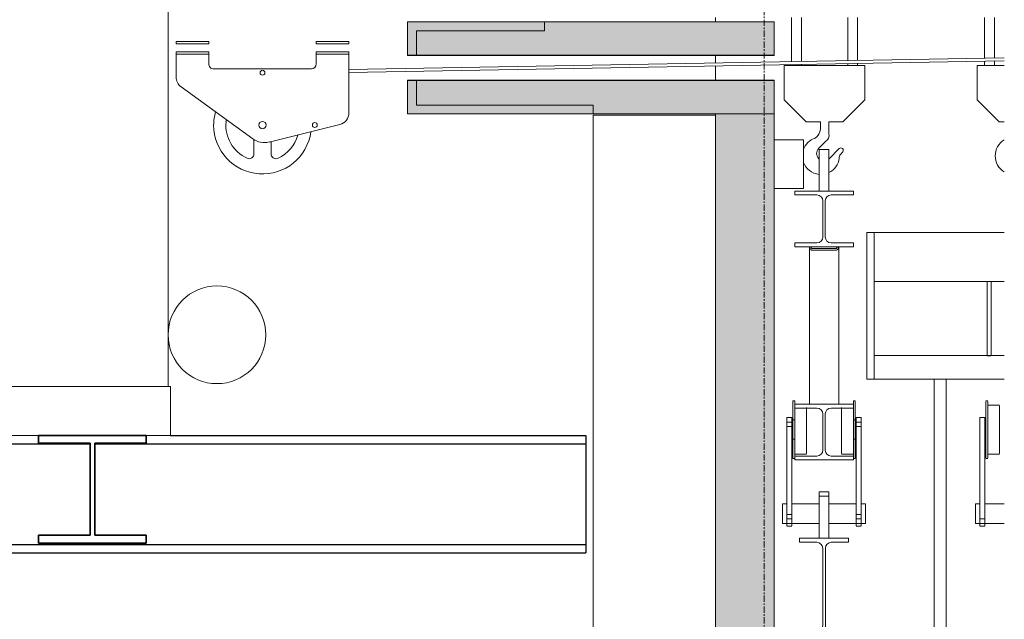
# Model space of a CAD drawing. Header units: millimetres. Extents: x 61846 to 198573, y 13020 to 52988.
# Tile 222 of 240: x 189564 to 191579, y 21319 to 22546. Entities that reach past the tile are written whole.
import ezdxf

# ---------------------------------------------------------------- set-up
doc = ezdxf.new("R2010")
doc.units = ezdxf.units.MM
doc.linetypes.add('Grid Line', pattern=[22.225, 12.7, -3.175, 3.175, -3.175])
for name, color, linetype, lineweight in [('A-GENM', 13, 'Continuous', 18), ('A-WALL', 113, 'Continuous', 25), ('E-CABL-TRAY', 211, 'Continuous', 18), ('I-WALL', 2, 'Continuous', 25), ('S-BEAM', 12, 'Continuous', 35), ('S-GRID', 1, 'Continuous', 18)]:
    doc.layers.add(name, color=color, linetype=linetype, lineweight=lineweight)

# ---------------------------------------------------------------- blocks, each defined once
blk = doc.blocks.new('Cable Tray with Fittings_NLRS_61_CT_UN_kabelgoot_DNL_4840879 - Cable Tray with Fittings_NLRS_61_CT_UN_kabelgoot_DNL_4840879-608154-GZ lierenkamer 4')
at = {"layer": 'E-CABL-TRAY', "color": 7, "lineweight": 9}
for p, q in [((-44890, 22300), (-44830, 22300)), ((-44890, 22200), (-44890, 22300)), ((-44830, 22200), (-44830, 22300)), ((-44830, 22200), (-44890, 22200))]:
    blk.add_line(p, q, dxfattribs=at)
blk = doc.blocks.new('TadP_A_INS_INSTALLATIES_rvt-6-GZ lierenkamer 4')
at = {"layer": 'E-CABL-TRAY', "lineweight": 9}
blk.add_blockref('Cable Tray with Fittings_NLRS_61_CT_UN_kabelgoot_DNL_4840879 - Cable Tray with Fittings_NLRS_61_CT_UN_kabelgoot_DNL_4840879-608154-GZ lierenkamer 4', (0, 0), dxfattribs=at)
blk = doc.blocks.new('28_PBT_SF_staal_H-profiel_S355_HE240B 3011745 - 28_PBT_SF_staal_H-profiel_S355_HE240B 3011745-366733-GZ lierenkamer 4')
at = {"layer": 'S-BEAM', "color": 250, "lineweight": 25}
for p, q in [((-46125.2, 21695), (-45275, 21695)), ((-45275, 21695), (-45275, 21678)), ((-46870.4, 21678), (-46289.9, 21678)), ((-46280.4, 21678), (-45275, 21678)), ((-45275, 21678), (-45275, 21657)), ((-45275, 21657), (-45275, 21493)), ((-45275, 21493), (-45275, 21472)), ((-48302, 21472), (-45275, 21472)), ((-45275, 21472), (-45275, 21455)), ((-48302, 21455), (-45275, 21455))]:
    blk.add_line(p, q, dxfattribs=at)
blk = doc.blocks.new('TadP_A_CON_CONSTRUCTIE_rvt-6-GZ lierenkamer 4')
at = {"layer": 'I-WALL', "color": 10, "lineweight": 18}
for p, q in [((-45010, 22350), (-45260, 22350)), ((-45260, 22350), (-45260, 19800)), ((-45010, 19800), (-45010, 22350))]:
    blk.add_line(p, q, dxfattribs=at)
at = {"layer": 'S-BEAM', "color": 10, "lineweight": 18}
blk.add_blockref('28_PBT_SF_staal_H-profiel_S355_HE240B 3011745 - 28_PBT_SF_staal_H-profiel_S355_HE240B 3011745-366733-GZ lierenkamer 4', (0, 0), dxfattribs=at)
blk = doc.blocks.new('22_NOAHH_Wand_Wand-x 2789432 - 22_NOAHH_Wand_Wand-x-161662-GZ lierenkamer 4')
at = {"layer": 'A-WALL', "color": 130, "lineweight": 13}
for p, q in [((-45010, 22550), (-45010, 22541)), ((-45010, 22541), (-45010, 22550)), ((-45010, 22472), (-45010, 22456.8)), ((-45010, 22456.8), (-45010, 22472)), ((-45010, 22450.8), (-45010, 22422)), ((-45010, 22422), (-45010, 22450.8))]:
    blk.add_line(p, q, dxfattribs=at)
blk = doc.blocks.new('22_NOAHH_Wand_Wand-x 2789432 - 22_NOAHH_Wand_Wand-x 2789432-161666-GZ lierenkamer 4')
blk.add_blockref('22_NOAHH_Wand_Wand-x 2789432 - 22_NOAHH_Wand_Wand-x-161662-GZ lierenkamer 4', (0, 0))
blk = doc.blocks.new('22_NOAHH_Wand_Wand-x 2904254 - 22_NOAHH_Wand_Wand-x 2904254-166222-GZ lierenkamer 4')
at = {"layer": 'A-WALL', "lineweight": 13}
blk.add_hatch(color=9, dxfattribs=at).paths.add_polyline_path([(-44994.5, 20300), (-44890, 20300), (-44890, 22353), (-45010, 22353), (-45010, 20300)])
at = {"layer": 'A-WALL', "color": 130, "lineweight": 13}
for p, q in [((-44890, 22353), (-45010, 22353)), ((-45010, 22353), (-45010, 20300)), ((-44890, 22300), (-44890, 22353)), ((-44890, 20300), (-44890, 22200)), ((-45010, 20300), (-44890, 20300))]:
    blk.add_line(p, q, dxfattribs=at)
blk = doc.blocks.new('22_NOAHH_Wand_Wand-x 2904520 - 22_NOAHH_Wand_Wand-x 2904520-166260-GZ lierenkamer 4')
at = {"layer": 'A-WALL', "lineweight": 13}
for points in [[(-45622, 22473), (-45622, 22523), (-45360, 22523), (-45360, 22541), (-45640, 22541), (-45640, 22473)], [(-45622, 22473), (-44890, 22473), (-44890, 22541), (-45360, 22541), (-45360, 22523), (-45622, 22523)], [(-45570.2, 22353), (-45260, 22353), (-45260, 22371), (-45622, 22371), (-45622, 22421), (-45640, 22421), (-45640, 22353)], [(-44994.5, 22353), (-44890, 22353), (-44890, 22421), (-45622, 22421), (-45622, 22371), (-45260, 22371), (-45260, 22353), (-45186.4, 22353)]]:
    blk.add_hatch(color=9, dxfattribs=at).paths.add_polyline_path(points)
at = {"layer": 'A-WALL', "color": 130, "lineweight": 13}
for p, q in [((-45360, 22541), (-45640, 22541)), ((-45640, 22541), (-45640, 22473)), ((-44890, 22541), (-45360, 22541)), ((-45360, 22541), (-45360, 22523)), ((-45360, 22523), (-45360, 22541)), ((-44890, 22473), (-44890, 22541)), ((-45360, 22523), (-45622, 22523)), ((-45622, 22523), (-45622, 22473)), ((-45622, 22473), (-45622, 22523)), ((-45622, 22523), (-45360, 22523)), ((-44890, 22473), (-45640, 22473)), ((-45640, 22473), (-45640, 22472)), ((-45640, 22473), (-45622, 22473)), ((-45640, 22472), (-44890, 22472)), ((-45622, 22473), (-44890, 22473)), ((-44890, 22472), (-44890, 22473)), ((-44890, 22422), (-45640, 22422)), ((-45640, 22422), (-45640, 22421)), ((-45640, 22421), (-44890, 22421)), ((-45622, 22421), (-45640, 22421)), ((-45640, 22421), (-45640, 22353)), ((-45622, 22421), (-45622, 22371)), ((-44890, 22421), (-45622, 22421)), ((-45622, 22371), (-45622, 22421)), ((-44890, 22421), (-44890, 22422)), ((-44890, 22353), (-44890, 22421)), ((-45622, 22371), (-45260, 22371)), ((-45260, 22371), (-45622, 22371)), ((-45260, 22371), (-45260, 22353)), ((-45260, 22353), (-45260, 22371)), ((-45640, 22353), (-45260, 22353)), ((-45260, 22353), (-44890, 22353))]:
    blk.add_line(p, q, dxfattribs=at)
blk = doc.blocks.new('TadP_A_BWK_BOUWKUNDE_rvt-6-GZ lierenkamer 4')
at = {"layer": 'A-WALL', "color": 250, "lineweight": 25}
for name in ['22_NOAHH_Wand_Wand-x 2789432 - 22_NOAHH_Wand_Wand-x 2789432-161666-GZ lierenkamer 4', '22_NOAHH_Wand_Wand-x 2904520 - 22_NOAHH_Wand_Wand-x 2904520-166260-GZ lierenkamer 4', '22_NOAHH_Wand_Wand-x 2904254 - 22_NOAHH_Wand_Wand-x 2904254-166222-GZ lierenkamer 4']:
    blk.add_blockref(name, (0, 0), dxfattribs=at)
blk = doc.blocks.new('kettingtakels orkestkamer plafond laag - Laag-2765805-GZ lierenkamer 4')
at = {"layer": 'A-GENM'}
for p, q in [((-44700, 21810), (-44700, 22110)), ((-44685, 22110), (-44700, 22110)), ((-44685, 22110), (-44685, 21810)), ((-44418.8, 22110), (-44685, 22110)), ((-44418.8, 22110), (-44685, 22110)), ((-44685, 22018), (-44685, 22102)), ((-44685, 22018), (-44685, 22102)), ((-44685, 22010), (-44418.8, 22010)), ((-44685, 22010), (-44418.8, 22010)), ((-44454, 22010), (-44454, 21858)), ((-44446, 21858), (-44446, 22010)), ((-44418.8, 21858.3), (-44685, 21858.3)), ((-44418.8, 21858.3), (-44685, 21858.3)), ((-44450, 21858), (-44453.5, 21858)), ((-44446.5, 21858), (-44450, 21858)), ((-44700, 21810), (-44685, 21810)), ((-44685, 21810), (-44418.8, 21810)), ((-44685, 21810), (-44418.8, 21810)), ((-44562.5, 21810), (-44562.5, 19210)), ((-44562.5, 21810), (-44537.5, 21810)), ((-44537.5, 19210), (-44537.5, 21810))]:
    blk.add_line(p, q, dxfattribs=at)
blk = doc.blocks.new('Decortrek - Links-747619-GZ lierenkamer 4')
at = {"layer": 'A-GENM'}
for p, q in [((-45760, 22443.7), (-44418.8, 22467.2)), ((-45760, 22437.7), (-44418.8, 22461.2))]:
    blk.add_line(p, q, dxfattribs=at)
blk = doc.blocks.new('Decorlier staande trommel - Decorlier staande trommel-859245-GZ lierenkamer 4')
at = {"layer": 'A-GENM'}
for p, q in [((-46958.1, 24014.5), (-46490.1, 24014.5)), ((-46230.1, 23846.5), (-46485, 23846.5)), ((-46130.2, 23746.5), (-46230.1, 23846.5)), ((-46130.2, 21795), (-46130.2, 23746.5)), ((-46963.1, 22249.3), (-47528.6, 22249.3)), ((-47528.6, 22161.8), (-47718.6, 22161.8)), ((-47718.6, 22061.8), (-47528.6, 22061.8)), ((-46485.1, 22013.9), (-46485.1, 21795)), ((-47528.6, 21974.3), (-46948.6, 21974.3))]:
    blk.add_line(p, q, dxfattribs=at)
for start, end in [(0, 180), (180, 0)]:
    blk.add_arc((-46030.2, 21901), 100, start, end, dxfattribs=at)
blk = doc.blocks.new('Keerschijf kort omgekeerd - 9 kabels-863216-GZ lierenkamer 4')
at = {"layer": 'A-GENM'}
for p, q in [((-46114, 22501), (-46047, 22501)), ((-46114, 22496), (-46114, 22501)), ((-46047, 22496), (-46114, 22496)), ((-46047, 22496), (-46047, 22501)), ((-45827, 22501), (-45760, 22501)), ((-45827, 22496), (-45827, 22501)), ((-45760, 22496), (-45827, 22496)), ((-45760, 22496), (-45760, 22501)), ((-46114, 22480), (-46047, 22480)), ((-46114, 22475), (-46114, 22480)), ((-46047, 22475), (-46114, 22475)), ((-46114, 22475), (-46114, 22428.4)), ((-46047, 22475), (-46114, 22475)), ((-46047, 22475), (-46047, 22480)), ((-46047, 22455), (-46047, 22475)), ((-45827, 22480), (-45760, 22480)), ((-45827, 22475), (-45827, 22480)), ((-45760, 22475), (-45827, 22475)), ((-45760, 22475), (-45827, 22475)), ((-45827, 22475), (-45827, 22455)), ((-45760, 22475), (-45760, 22480)), ((-45760, 22355.3), (-45760, 22475)), ((-45837, 22445), (-46037, 22445)), ((-46103.7, 22408.1), (-45956.7, 22301.8)), ((-45923.6, 22295.3), (-45779, 22331.1)), ((-45954.5, 22300.5), (-45954.5, 22271.1)), ((-45919.5, 22271.1), (-45919.5, 22296.3))]:
    blk.add_line(p, q, dxfattribs=at)
for centre, radius, start, end in [((-46037, 22455), 10, 180, 270.0006), ((-45837, 22455), 10, 270.0006, 359.9827), ((-45937, 22437), 5, 0, 180), ((-45937, 22437), 5, 180, 0), ((-46089, 22428.4), 25, 180, 234.1039), ((-45937, 22330), 100, 164.2606, 180), ((-45785, 22355.3), 25, 283.8753, 0), ((-45937, 22330), 100, 180, 352.049), ((-45937, 22330), 75, 175.0296, 244.9716), ((-46001.8, 22335.6), 10, 149.9519, 175.0296), ((-45937, 22330), 7.5, 0, 180), ((-45937, 22330), 7.5, 180, 0), ((-45830, 22330), 5, 0, 180), ((-45830, 22330), 5, 180, 0), ((-45937, 22330), 75, 295.0296, 344.1889), ((-45933.2, 22334.2), 40, 234.1039, 283.8753), ((-45964.5, 22271.1), 10, 244.9716, 0.0006), ((-45909.5, 22271.1), 10, 180.0006, 295.0296)]:
    blk.add_arc(centre, radius, start, end, dxfattribs=at)
blk = doc.blocks.new('Decorlier staande trommel - Decorlier staande trommel-V221-GZ lierenkamer 4')
at = {"layer": 'A-GENM'}
for p, q in [((-46958.1, 24014.5), (-46963.1, 24014.5)), ((-46963.1, 24014.5), (-46963.1, 22219.5)), ((-46958.1, 22219.5), (-46958.1, 24014.5)), ((-46485, 24014.5), (-46490.1, 24014.5)), ((-46490.1, 24014.5), (-46490.1, 22219.5)), ((-46485, 22219.5), (-46485, 24014.5)), ((-46932.6, 23789.7), (-46932.6, 22243.5)), ((-46932.6, 23789.7), (-46916.1, 23789.7)), ((-46569.2, 23789.7), (-46916.1, 23789.7)), ((-46916.1, 23789.7), (-46916.1, 22243.5)), ((-46569.2, 22243.5), (-46569.2, 23789.7)), ((-46569.2, 23789.7), (-46552.7, 23789.7)), ((-46552.6, 22243.5), (-46552.6, 23789.7)), ((-46948.6, 22249.3), (-47528.6, 22249.3)), ((-47528.6, 22241.2), (-47528.6, 22249.3)), ((-46948.6, 22249.3), (-46948.6, 22241.2)), ((-47528.6, 22241.2), (-47528.6, 21982.4)), ((-46948.6, 22241.2), (-47528.6, 22241.2)), ((-46948.6, 21982.4), (-46948.6, 22241.2)), ((-46916.1, 22243.5), (-46932.6, 22243.5)), ((-46916.1, 22243.5), (-46569.2, 22243.5)), ((-46552.7, 22243.5), (-46569.2, 22243.5)), ((-46963.1, 22219.5), (-46958.1, 22219.5)), ((-46485, 22219.5), (-46948.6, 22219.5)), ((-46948.6, 22219.5), (-46948.6, 22013.9)), ((-46490.1, 22219.5), (-46485, 22219.5)), ((-46485, 22013.9), (-46485, 22219.5)), ((-47528.6, 22161.8), (-47718.6, 22161.8)), ((-47718.6, 22130.3), (-47718.6, 22161.7)), ((-47528.6, 22130.3), (-47718.6, 22130.3)), ((-47718.6, 22130.3), (-47718.6, 22093.3)), ((-47528.6, 22093.3), (-47528.6, 22130.3)), ((-47718.6, 22093.3), (-47528.6, 22093.3)), ((-47718.6, 22061.9), (-47718.6, 22093.3)), ((-47718.6, 22061.8), (-47528.6, 22061.8)), ((-46948.6, 22013.9), (-46485, 22013.9)), ((-46767.6, 22013.5), (-46767.6, 21795)), ((-46767.6, 22013.5), (-46742.6, 22013.5)), ((-46742.6, 22013.5), (-46717.6, 22013.5)), ((-46717.6, 21795), (-46717.6, 22013.5)), ((-47528.6, 21982.4), (-46948.6, 21982.4)), ((-47528.6, 21974.3), (-47528.6, 21982.4)), ((-47528.6, 21974.3), (-46948.6, 21974.3)), ((-46948.6, 21982.4), (-46948.6, 21974.3)), ((-46125.2, 21795), (-46985.2, 21795)), ((-46985.2, 21795), (-46985.2, 21695)), ((-46125.2, 21695), (-46125.2, 21795)), ((-46985.2, 21695), (-46125.2, 21695))]:
    blk.add_line(p, q, dxfattribs=at)
blk = doc.blocks.new('H-Balk - HEB220-7317296-GZ lierenkamer 4')
at = {"layer": 'S-BEAM'}
for p, q in [((-46175.2, 21695), (-46395.2, 21695)), ((-46395.2, 21695), (-46395.2, 21679)), ((-46175.2, 21679), (-46175.2, 21695)), ((-46395.2, 21679), (-46289.9, 21679)), ((-46289.9, 21679), (-46289.9, 21491)), ((-46280.4, 21491), (-46280.4, 21679)), ((-46280.4, 21679), (-46175.2, 21679)), ((-46289.9, 21491), (-46395.2, 21491)), ((-46395.2, 21491), (-46395.2, 21475)), ((-46175.2, 21491), (-46280.4, 21491)), ((-46175.2, 21475), (-46175.2, 21491)), ((-46395.2, 21475), (-46175.2, 21475))]:
    blk.add_line(p, q, dxfattribs=at)
blk = doc.blocks.new('Decorlier staande trommel - Decorlier staande trommel-5627370-GZ lierenkamer 4')
at = {"layer": 'A-GENM'}
for p, q in [((-46958.1, 21414.5), (-46963.1, 21414.5)), ((-46963.1, 21414.5), (-46963.1, 19619.5)), ((-46958.1, 19619.5), (-46958.1, 21414.5)), ((-46958.1, 21414.5), (-46490.1, 21414.5)), ((-46485, 21414.5), (-46490.1, 21414.5)), ((-46490.1, 21414.5), (-46490.1, 19619.5)), ((-46485, 19619.5), (-46485, 21414.5)), ((-46230.1, 21246.5), (-46485, 21246.5)), ((-46130.2, 21146.5), (-46230.1, 21246.5)), ((-46567.4, 21189.7), (-46917.9, 21189.7)), ((-46917.9, 21189.7), (-46917.9, 19643.5)), ((-46567.4, 19643.5), (-46567.4, 21189.7)), ((-46130.2, 19195), (-46130.2, 21146.5)), ((-47528.6, 19642.6), (-47528.6, 19385)), ((-46948.6, 19642.6), (-47528.6, 19642.6)), ((-46948.6, 19381), (-46948.6, 19642.6)), ((-46917.9, 19643.5), (-46567.4, 19643.5)), ((-46963.1, 19619.5), (-46958.1, 19619.5)), ((-46485, 19619.5), (-46948.6, 19619.5)), ((-46948.6, 19619.5), (-46948.6, 19413.9)), ((-46490.1, 19619.5), (-46485, 19619.5)), ((-46485, 19413.9), (-46485, 19619.5)), ((-47528.6, 19538.4), (-47718.6, 19538.4)), ((-47718.6, 19538.4), (-47718.6, 19485.3)), ((-47528.6, 19485.3), (-47528.6, 19538.4)), ((-47718.6, 19485.3), (-47528.6, 19485.3)), ((-46948.6, 19413.9), (-46485, 19413.9)), ((-46485.1, 19413.9), (-46485.1, 19195)), ((-47311.3, 19381), (-46948.6, 19381)), ((-46125.2, 19195), (-46985.2, 19195)), ((-46985.2, 19195), (-46985.2, 19095)), ((-46125.2, 19095), (-46125.2, 19195)), ((-46985.2, 19095), (-46125.2, 19095))]:
    blk.add_line(p, q, dxfattribs=at)
for start, end in [(0, 180), (180, 360)]:
    blk.add_arc((-46030.2, 19301), 100, start, end, dxfattribs=at)
blk = doc.blocks.new('Orkestkamer zijwand bovenstuk - Opgeborgen-5849313-GZ lierenkamer 4')
at = {"layer": 'A-GENM'}
for p, q in [((-44452.8, 21766), (-44456.8, 21766)), ((-44452.8, 21766), (-44456.8, 21766)), ((-44452.8, 21766), (-44456.8, 21766)), ((-44452.8, 21766), (-44456.8, 21766)), ((-44456.8, 21764.5), (-44456.8, 21764.5)), ((-44456.8, 21707), (-44456.8, 21764.5)), ((-44456.8, 21764.5), (-44456.8, 21764.5)), ((-44456.8, 21764.5), (-44456.8, 21764.5)), ((-44452.8, 21764.5), (-44452.8, 21764.5)), ((-44452.8, 21707), (-44452.8, 21764.5)), ((-44452.8, 21764.5), (-44452.8, 21764.5)), ((-44452.8, 21764.5), (-44452.8, 21764.5)), ((-44428.8, 21757), (-44452.8, 21757)), ((-44428.8, 21757), (-44452.8, 21757)), ((-44428.8, 21757), (-44452.8, 21757)), ((-44428.8, 21757), (-44452.8, 21757)), ((-44428.8, 21755.7), (-44428.8, 21755.7)), ((-44428.8, 21707), (-44428.8, 21755.7)), ((-44428.8, 21755.7), (-44428.8, 21755.7)), ((-44428.8, 21755.7), (-44428.8, 21755.7)), ((-44458.8, 21732), (-44468.8, 21732)), ((-44468.8, 21696.2), (-44468.8, 21732)), ((-44458.8, 21732), (-44458.8, 21696.2)), ((-44456.8, 21649.5), (-44456.8, 21707)), ((-44452.8, 21649.5), (-44452.8, 21707)), ((-44428.8, 21658.3), (-44428.8, 21707)), ((-44468.8, 21524.2), (-44468.8, 21696.2)), ((-44458.8, 21696.2), (-44458.8, 21524.2)), ((-44456.8, 21649.5), (-44456.8, 21649.5)), ((-44456.8, 21649.5), (-44456.8, 21649.5)), ((-44456.8, 21649.5), (-44456.8, 21649.5)), ((-44456.8, 21648), (-44452.8, 21648)), ((-44456.8, 21648), (-44452.8, 21648)), ((-44456.8, 21648), (-44452.8, 21648)), ((-44456.8, 21648), (-44452.8, 21648)), ((-44452.8, 21657), (-44428.8, 21657)), ((-44452.8, 21657), (-44428.8, 21657)), ((-44452.8, 21657), (-44428.8, 21657)), ((-44452.8, 21657), (-44428.8, 21657)), ((-44452.8, 21649.5), (-44452.8, 21649.5)), ((-44452.8, 21649.5), (-44452.8, 21649.5)), ((-44452.8, 21649.5), (-44452.8, 21649.5)), ((-44428.8, 21658.3), (-44428.8, 21658.3)), ((-44428.8, 21658.3), (-44428.8, 21658.3)), ((-44428.8, 21658.3), (-44428.8, 21658.3)), ((-44468.8, 21555), (-44477.8, 21555)), ((-44477.8, 21535), (-44477.8, 21555)), ((-44418.8, 21555), (-44458.8, 21555)), ((-44477.8, 21515), (-44477.8, 21535)), ((-44468.8, 21510), (-44468.8, 21524.2)), ((-44468.8, 21524.2), (-44458.8, 21524.2)), ((-44458.8, 21524.2), (-44458.8, 21510)), ((-44477.8, 21515), (-44418.8, 21515)), ((-44468.8, 21510), (-44468.8, 21510)), ((-44468.8, 21509.8), (-44458.8, 21509.8)), ((-44468.8, 21509.8), (-44458.8, 21509.8)), ((-44458.8, 21510), (-44458.8, 21510))]:
    blk.add_line(p, q, dxfattribs=at)
blk = doc.blocks.new('Orkestkamer zijwand onderstuk - Opgeborgen-5879431-GZ lierenkamer 4')
at = {"layer": 'A-GENM'}
for p, q in [((-44777.7, 22280), (-44797.7, 22280)), ((-44797.7, 22251.9), (-44797.7, 22280)), ((-44777.7, 22280), (-44777.7, 22251.9)), ((-44797.7, 22195), (-44797.7, 22251.9)), ((-44777.7, 22251.9), (-44777.7, 22195)), ((-44847.7, 21766), (-44851.7, 21766)), ((-44851.7, 21766), (-44851.7, 21726.8)), ((-44847.7, 21766), (-44847.7, 21759.4)), ((-44723.7, 21766), (-44727.7, 21766)), ((-44727.7, 21766), (-44727.7, 21759.4)), ((-44723.7, 21766), (-44723.7, 21726.8)), ((-44847.7, 21751.8), (-44847.7, 21726.8)), ((-44823.7, 21752.1), (-44823.7, 21707)), ((-44751.7, 21752.1), (-44751.7, 21707)), ((-44727.7, 21751.8), (-44727.7, 21726.8)), ((-44853.7, 21732), (-44863.7, 21732)), ((-44863.7, 21722.2), (-44863.7, 21732)), ((-44853.7, 21732), (-44863.7, 21732)), ((-44853.7, 21732), (-44853.7, 21722.2)), ((-44847.7, 21726.8), (-44851.7, 21726.8)), ((-44851.7, 21726.8), (-44851.7, 21707)), ((-44847.7, 21707), (-44847.7, 21726.8)), ((-44723.7, 21726.8), (-44727.7, 21726.8)), ((-44727.7, 21726.8), (-44727.7, 21707)), ((-44723.7, 21707), (-44723.7, 21726.8)), ((-44711.7, 21732), (-44721.7, 21732)), ((-44721.7, 21722.2), (-44721.7, 21732)), ((-44711.7, 21732), (-44721.7, 21732)), ((-44711.7, 21732), (-44711.7, 21722.2)), ((-44863.7, 21722.2), (-44853.7, 21722.2)), ((-44863.7, 21713.7), (-44863.7, 21722.2)), ((-44853.7, 21713.7), (-44863.7, 21713.7)), ((-44863.7, 21713.7), (-44863.7, 21533.3)), ((-44853.7, 21722.2), (-44853.7, 21713.7)), ((-44853.7, 21533.3), (-44853.7, 21713.7)), ((-44851.7, 21707), (-44851.7, 21687.2)), ((-44847.7, 21687.2), (-44847.7, 21707)), ((-44823.7, 21707), (-44823.7, 21658.3)), ((-44751.7, 21707), (-44751.7, 21658.3)), ((-44727.7, 21707), (-44727.7, 21687.2)), ((-44723.7, 21687.2), (-44723.7, 21707)), ((-44721.7, 21722.2), (-44711.7, 21722.2)), ((-44721.7, 21713.7), (-44721.7, 21722.2)), ((-44711.7, 21713.7), (-44721.7, 21713.7)), ((-44721.7, 21713.7), (-44721.7, 21533.3)), ((-44711.7, 21722.2), (-44711.7, 21713.7)), ((-44711.7, 21533.3), (-44711.7, 21713.7)), ((-44851.7, 21687.2), (-44847.7, 21687.2)), ((-44851.7, 21687.2), (-44851.7, 21648)), ((-44847.7, 21687.2), (-44847.7, 21653.3)), ((-44727.7, 21687.2), (-44723.7, 21687.2)), ((-44727.7, 21687.2), (-44727.7, 21653.3)), ((-44723.7, 21687.2), (-44723.7, 21648)), ((-44851.7, 21648), (-44847.7, 21648)), ((-44847.7, 21657), (-44823.7, 21657)), ((-44847.7, 21657), (-44823.7, 21657)), ((-44847.7, 21657), (-44823.7, 21657)), ((-44847.7, 21657), (-44823.7, 21657)), ((-44847.7, 21657), (-44823.7, 21657)), ((-44823.7, 21658.3), (-44823.7, 21658.3)), ((-44823.7, 21658.3), (-44823.7, 21658.3)), ((-44823.7, 21658.3), (-44823.7, 21658.3)), ((-44823.7, 21658.3), (-44823.7, 21658.3)), ((-44751.7, 21658.3), (-44751.7, 21658.3)), ((-44751.7, 21658.3), (-44751.7, 21658.3)), ((-44751.7, 21658.3), (-44751.7, 21658.3)), ((-44751.7, 21658.3), (-44751.7, 21658.3)), ((-44751.7, 21657), (-44727.7, 21657)), ((-44751.7, 21657), (-44727.7, 21657)), ((-44751.7, 21657), (-44727.7, 21657)), ((-44751.7, 21657), (-44727.7, 21657)), ((-44751.7, 21657), (-44727.7, 21657)), ((-44727.7, 21648), (-44723.7, 21648)), ((-44863.7, 21555), (-44872.7, 21555)), ((-44872.7, 21535), (-44872.7, 21555)), ((-44797.7, 21555), (-44853.7, 21555)), ((-44721.7, 21555), (-44777.7, 21555)), ((-44702.7, 21555), (-44711.7, 21555)), ((-44702.7, 21555), (-44702.7, 21535)), ((-44872.7, 21515), (-44872.7, 21535)), ((-44863.7, 21533.3), (-44853.7, 21533.3)), ((-44863.7, 21524.2), (-44863.7, 21533.3)), ((-44863.7, 21510), (-44863.7, 21524.2)), ((-44863.7, 21524.2), (-44853.7, 21524.2)), ((-44853.7, 21533.3), (-44853.7, 21524.2)), ((-44853.7, 21524.2), (-44853.7, 21510)), ((-44721.7, 21533.3), (-44711.7, 21533.3)), ((-44721.7, 21524.2), (-44721.7, 21533.3)), ((-44721.7, 21510), (-44721.7, 21524.2)), ((-44711.7, 21524.2), (-44721.7, 21524.2)), ((-44711.7, 21533.3), (-44711.7, 21524.2)), ((-44711.7, 21524.2), (-44711.7, 21510)), ((-44702.7, 21535), (-44702.7, 21515)), ((-44872.7, 21515), (-44797.7, 21515)), ((-44863.7, 21510), (-44863.7, 21510)), ((-44863.7, 21509.8), (-44853.7, 21509.8)), ((-44863.7, 21509.8), (-44853.7, 21509.8)), ((-44853.7, 21510), (-44853.7, 21510)), ((-44777.7, 21515), (-44702.7, 21515)), ((-44721.7, 21510), (-44721.7, 21510)), ((-44721.7, 21509.8), (-44711.7, 21509.8)), ((-44721.7, 21509.8), (-44711.7, 21509.8)), ((-44711.7, 21510), (-44711.7, 21510))]:
    blk.add_line(p, q, dxfattribs=at)
blk = doc.blocks.new('Orkestkamer IPE220 - IPE220-4670351-GZ lierenkamer 4')
at = {"layer": 'A-GENM'}
for p, q in [((-44777.7, 21580), (-44797.7, 21580)), ((-44777.7, 21580), (-44797.7, 21580)), ((-44797.7, 21579.7), (-44797.7, 21579.7)), ((-44797.7, 21571.7), (-44797.7, 21579.7)), ((-44797.7, 21571.1), (-44797.7, 21485)), ((-44777.7, 21571.1), (-44797.7, 21571.1)), ((-44777.7, 21579.7), (-44777.7, 21579.7)), ((-44777.7, 21579.7), (-44777.7, 21571.7)), ((-44777.7, 21485), (-44777.7, 21571.1)), ((-44737.7, 21485), (-44837.7, 21485)), ((-44837.7, 21485), (-44837.7, 21476.5)), ((-44797.7, 21485), (-44777.7, 21485)), ((-44737.7, 21476.5), (-44737.7, 21485)), ((-44837.7, 21476.5), (-44802.5, 21476.5)), ((-44790.5, 21464.5), (-44790.5, 21305.5)), ((-44784.9, 21305.5), (-44784.9, 21464.5)), ((-44772.9, 21476.5), (-44737.7, 21476.5)), ((-44802.5, 21293.5), (-44837.7, 21293.5)), ((-44837.7, 21293.5), (-44837.7, 21285)), ((-44837.7, 21285), (-44737.7, 21285)), ((-44737.7, 21293.5), (-44772.9, 21293.5)), ((-44737.7, 21285), (-44737.7, 21293.5))]:
    blk.add_line(p, q, dxfattribs=at)
for centre, start, end in [((-44802.5, 21464.5), 0, 90), ((-44772.9, 21464.5), 90, 180), ((-44802.5, 21305.5), 270, 0), ((-44772.9, 21305.5), 180, 270)]:
    blk.add_arc(centre, 12, start, end, dxfattribs=at)
blk = doc.blocks.new('Orkestkamer He120A - He120A lg 13_3 m-5938527-GZ lierenkamer 4')
at = {"layer": 'A-GENM'}
for p, q in [((-44727.7, 21759), (-44847.7, 21759)), ((-44847.7, 21759), (-44847.7, 21751)), ((-44847.7, 21751), (-44802.2, 21751)), ((-44773.2, 21751), (-44727.7, 21751)), ((-44727.7, 21751), (-44727.7, 21759)), ((-44790.2, 21739), (-44790.2, 21665)), ((-44785.2, 21665), (-44785.2, 21739)), ((-44802.2, 21653), (-44847.7, 21653)), ((-44847.7, 21653), (-44847.7, 21645)), ((-44847.7, 21645), (-44727.7, 21645)), ((-44727.7, 21653), (-44773.2, 21653)), ((-44727.7, 21645), (-44727.7, 21653))]:
    blk.add_line(p, q, dxfattribs=at)
for centre, start, end in [((-44802.2, 21739), 0, 90), ((-44773.2, 21739), 90, 180), ((-44802.2, 21665), 270, 0), ((-44773.2, 21665), 180, 270)]:
    blk.add_arc(centre, 12, start, end, dxfattribs=at)
blk = doc.blocks.new('Orkestkamer He120A - He120A lg 11_75 m-5787405-GZ lierenkamer 4')
at = {"layer": 'A-GENM'}
for p, q in [((-44727.7, 22195), (-44847.7, 22195)), ((-44847.7, 22195), (-44847.7, 22187)), ((-44727.7, 22187), (-44727.7, 22195)), ((-44847.7, 22187), (-44802.2, 22187)), ((-44790.2, 22175), (-44790.2, 22101)), ((-44785.2, 22101), (-44785.2, 22175)), ((-44773.2, 22187), (-44727.7, 22187)), ((-44802.2, 22089), (-44847.7, 22089)), ((-44847.7, 22089), (-44847.7, 22081)), ((-44727.7, 22089), (-44773.2, 22089)), ((-44727.7, 22081), (-44727.7, 22089)), ((-44847.7, 22081), (-44727.7, 22081))]:
    blk.add_line(p, q, dxfattribs=at)
for centre, start, end in [((-44802.2, 22175), 0, 90), ((-44773.2, 22175), 90, 180), ((-44802.2, 22101), 270, 0), ((-44773.2, 22101), 180, 270)]:
    blk.add_arc(centre, 12, start, end, dxfattribs=at)
blk = doc.blocks.new('Orkestkamer koker 60x60 diagonaal - Koker 60x60x3 lg 10500-4914780-GZ lierenkamer 4')
at = {"layer": 'A-GENM'}
for p, q in [((-44814.7, 22081), (-44817.7, 22081)), ((-44817.7, 22081), (-44817.7, 22080.6)), ((-44817.7, 22080.6), (-44817.7, 21759)), ((-44814.7, 22080.6), (-44814.7, 22081)), ((-44763.7, 22077.4), (-44811.7, 22077.4)), ((-44811.7, 22074.2), (-44763.7, 22074.2)), ((-44757.7, 22081), (-44760.7, 22081)), ((-44760.7, 22081), (-44760.7, 22080.6)), ((-44757.7, 22080.6), (-44757.7, 22081)), ((-44757.7, 21759), (-44757.7, 22080.6))]:
    blk.add_line(p, q, dxfattribs=at)
at = {"layer": 'A-GENM', "flags": 128}
for points in [[(-44817.7, 22080.6), (-44817.6, 22079.2), (-44817.1, 22077.8), (-44816.4, 22076.6), (-44815.5, 22075.6), (-44814.3, 22074.8), (-44813.1, 22074.3), (-44811.7, 22074.2)], [(-44811.7, 22077.4), (-44812.4, 22077.5), (-44813, 22077.7), (-44813.6, 22078.1), (-44814.1, 22078.6), (-44814.4, 22079.2), (-44814.7, 22079.9), (-44814.7, 22080.6)], [(-44763.7, 22074.2), (-44762.4, 22074.3), (-44761.1, 22074.8), (-44760, 22075.6), (-44759, 22076.6), (-44758.3, 22077.8), (-44757.9, 22079.2), (-44757.7, 22080.6)], [(-44760.7, 22080.6), (-44760.8, 22079.9), (-44761, 22079.2), (-44761.4, 22078.6), (-44761.9, 22078.1), (-44762.4, 22077.7), (-44763.1, 22077.5), (-44763.7, 22077.4)]]:
    blk.add_lwpolyline(points, dxfattribs=at)
blk = doc.blocks.new('Orkestkamer kettingtakel - Opgeborgen buitenzijde-4861239-GZ lierenkamer 4')
at = {"layer": 'A-GENM'}
for p, q in [((-44639.2, 23696.2), (-44639.2, 23740)), ((-44629.2, 23626.2), (-44629.2, 23740)), ((-44890, 23676.2), (-44659.2, 23676.2)), ((-44890, 23596.2), (-44659.2, 23596.2)), ((-44848.8, 23578.7), (-44848.7, 23559)), ((-44831.5, 23559), (-44831.5, 23588.6)), ((-44733.8, 23578.7), (-44733.7, 23559)), ((-44716.5, 23559), (-44716.5, 23588.6)), ((-44854, 23559), (-44854, 22910)), ((-44854, 23559), (-44849, 23559)), ((-44848.7, 23559), (-44831.5, 23559)), ((-44834, 22910), (-44834, 23559)), ((-44794, 23559), (-44644, 23559)), ((-44794, 23409), (-44794, 23559)), ((-44644, 23409), (-44644, 23559)), ((-44644, 23409), (-44794, 23409)), ((-44739, 23409), (-44739, 22910)), ((-44719, 22910), (-44719, 23409)), ((-44679, 23359), (-44644, 23359)), ((-44679, 23129), (-44679, 23359)), ((-44644, 23129), (-44644, 23359)), ((-44644, 23129), (-44679, 23129)), ((-44854, 22850), (-44854, 22770)), ((-44834, 22770), (-44834, 22850)), ((-44739, 22850), (-44739, 22770)), ((-44719, 22770), (-44719, 22850)), ((-44854, 22550), (-44854, 22459.6)), ((-44834, 22459.9), (-44834, 22550)), ((-44739, 22550), (-44739, 22461.6)), ((-44719, 22461.9), (-44719, 22550)), ((-44704, 22451.8), (-44869, 22451.8)), ((-44869, 22451.8), (-44869, 22381.9)), ((-44854, 22453.6), (-44854, 22451.8)), ((-44834, 22451.8), (-44834, 22453.9)), ((-44739, 22455.6), (-44739, 22451.8)), ((-44719, 22451.8), (-44719, 22455.9)), ((-44704, 22381.9), (-44704, 22451.8)), ((-44869, 22381.9), (-44824, 22336.9)), ((-44749, 22336.9), (-44704, 22381.9)), ((-44824, 22336.9), (-44795.1, 22336.9)), ((-44795.1, 22336.9), (-44795.1, 22322.1)), ((-44777.9, 22312.2), (-44777.9, 22336.9)), ((-44777.9, 22336.9), (-44749, 22336.9)), ((-44798.7, 22282.4), (-44784.2, 22296.9)), ((-44756.8, 22281.8), (-44777.4, 22261.2)), ((-44753.7, 22269.6), (-44749.3, 22275.3))]:
    blk.add_line(p, q, dxfattribs=at)
for centre, radius, start, end in [((-44659.2, 23696.2), 20, 270, 0), ((-44841.7, 23629), 15, 0, 180), ((-44841.7, 23629), 15, 135, 180), ((-44841.7, 23629), 15, 90, 120), ((-44841.7, 23629), 15, 45, 75), ((-44726.7, 23629), 15, 360, 180), ((-44726.7, 23629), 15, 105.2007, 165), ((-44726.7, 23629), 15, 60, 90), ((-44841.7, 23629), 15, 180, 0), ((-44841.7, 23629), 15, 180, 285), ((-44841.7, 23629), 15, 300, 330), ((-44841.7, 23629), 15, 0, 30), ((-44726.7, 23629), 15, 180, 0), ((-44726.7, 23629), 15, 195, 254.7993), ((-44726.7, 23629), 15, 270, 0), ((-44726.7, 23629), 15, 0, 30), ((-44659.2, 23626.2), 30, 270, 0), ((-44872.2, 23577.8), 23.5, 2.259, 52.0234), ((-44844.9, 23592), 13.8, 345.7812, 15.237), ((-44757.2, 23577.8), 23.5, 2.259, 52.0234), ((-44729.9, 23592), 13.8, 345.7812, 15.237), ((-44818.6, 22323), 23.5, 302.1665, 357.7565), ((-44791.3, 22308.8), 13.8, 300.5947, 14.2343), ((-44794.4, 22267), 38, 107.8886, 160.6122), ((-44788, 22271.8), 15, 135.0713, 225.056), ((-44753.3, 22278.3), 4.98, 321.9117, 135.4549), ((-44748.6, 22263.2), 8.24, 128.6467, 187.4083), ((-44794.4, 22267), 38, 199.3597, 264.9686), ((-44794.4, 22267), 38, 296.1282, 352.6038)]:
    blk.add_arc(centre, radius, start, end, dxfattribs=at)
blk = doc.blocks.new('Orkestkamer kettingtakel - Opgeborgen binnenzijde-5759605-GZ lierenkamer 4')
at = {"layer": 'A-GENM'}
for p, q in [((-45260, 24010), (-45255, 24010)), ((-45015, 24010), (-45010, 24010)), ((-44890, 24010), (-44418.8, 24010)), ((-45260, 23999.8), (-45255, 23999.8)), ((-45015, 23999.8), (-45010, 23999.8)), ((-44890, 23999.8), (-44418.8, 23999.8)), ((-44418.8, 23836.2), (-44524.2, 23836.2)), ((-44418.8, 23826.2), (-44524.2, 23826.2)), ((-44554.2, 23806.2), (-44554.2, 23626.2)), ((-44544.2, 23806.2), (-44544.2, 23696.2)), ((-45260, 23750.2), (-45255, 23750.2)), ((-45260, 23740), (-45255, 23740)), ((-45015, 23750.2), (-45010, 23750.2)), ((-45015, 23740), (-45010, 23740)), ((-44890, 23750.2), (-44554.2, 23750.2)), ((-44890, 23740), (-44554.2, 23740)), ((-44524.2, 23676.2), (-44418.8, 23676.2)), ((-44524.2, 23596.2), (-44418.8, 23596.2)), ((-44453.8, 23578.7), (-44453.7, 23559)), ((-44436.5, 23559), (-44436.5, 23588.6)), ((-44459, 23559), (-44459, 22910)), ((-44459, 23559), (-44454, 23559)), ((-44453.7, 23559), (-44436.5, 23559)), ((-44439, 22910), (-44439, 23559)), ((-44459, 22850), (-44459, 22770)), ((-44439, 22770), (-44439, 22850)), ((-44459, 22550), (-44459, 22466.5)), ((-44439, 22466.8), (-44439, 22550)), ((-44418.8, 22451.8), (-44474, 22451.8)), ((-44474, 22451.8), (-44474, 22381.9)), ((-44459, 22460.5), (-44459, 22451.8)), ((-44439, 22451.8), (-44439, 22460.8)), ((-44474, 22381.9), (-44429, 22336.9)), ((-44429, 22336.9), (-44418.8, 22336.9))]:
    blk.add_line(p, q, dxfattribs=at)
for centre, radius, start, end in [((-44471.7, 23801), 59, 37.7353, 142.2647), ((-44524.2, 23806.2), 30, 90, 180), ((-44524.2, 23806.2), 20, 90, 180), ((-44524.2, 23696.2), 20, 180, 270), ((-44446.7, 23629), 15, 0, 180), ((-44446.7, 23629), 15, 135, 180), ((-44446.7, 23629), 15, 90, 120), ((-44446.7, 23629), 15, 45, 74.8792), ((-44524.2, 23626.2), 30, 180, 270), ((-44446.7, 23629), 15, 180, 0), ((-44446.7, 23629), 15, 180, 285), ((-44446.7, 23629), 15, 300, 330), ((-44446.7, 23629), 15, 0, 30), ((-44477.2, 23577.8), 23.5, 2.259, 52.0234), ((-44449.9, 23592), 13.8, 345.7812, 15.237), ((-44399.4, 22267), 38, 120.7611, 239.225)]:
    blk.add_arc(centre, radius, start, end, dxfattribs=at)

msp = doc.modelspace()

# ---------------------------------------------------------------- linework, layer by layer
at = {"layer": 'S-GRID', "linetype": 'Grid Line'}
msp.add_line((191087.8, 13020.4), (191087.8, 28603), dxfattribs=at)

# ---------------------------------------------------------------- block references
at = {"color": 210, "lineweight": 5}
for name in ['TadP_A_BWK_BOUWKUNDE_rvt-6-GZ lierenkamer 4', 'TadP_A_INS_INSTALLATIES_rvt-6-GZ lierenkamer 4', 'TadP_A_CON_CONSTRUCTIE_rvt-6-GZ lierenkamer 4']:
    msp.add_blockref(name, (235997.8, 0), dxfattribs=at)
at = {"layer": 'A-GENM'}
for name in ['Decorlier staande trommel - Decorlier staande trommel-859245-GZ lierenkamer 4', 'Decorlier staande trommel - Decorlier staande trommel-V221-GZ lierenkamer 4', 'Orkestkamer kettingtakel - Opgeborgen binnenzijde-5759605-GZ lierenkamer 4', 'Orkestkamer kettingtakel - Opgeborgen buitenzijde-4861239-GZ lierenkamer 4', 'Keerschijf kort omgekeerd - 9 kabels-863216-GZ lierenkamer 4', 'Decortrek - Links-747619-GZ lierenkamer 4', 'Orkestkamer zijwand onderstuk - Opgeborgen-5879431-GZ lierenkamer 4', 'Orkestkamer He120A - He120A lg 11_75 m-5787405-GZ lierenkamer 4', 'kettingtakels orkestkamer plafond laag - Laag-2765805-GZ lierenkamer 4', 'Orkestkamer koker 60x60 diagonaal - Koker 60x60x3 lg 10500-4914780-GZ lierenkamer 4', 'Orkestkamer zijwand bovenstuk - Opgeborgen-5849313-GZ lierenkamer 4', 'Orkestkamer He120A - He120A lg 13_3 m-5938527-GZ lierenkamer 4', 'Orkestkamer IPE220 - IPE220-4670351-GZ lierenkamer 4', 'Decorlier staande trommel - Decorlier staande trommel-5627370-GZ lierenkamer 4']:
    msp.add_blockref(name, (235997.8, 0), dxfattribs=at)
at = {"layer": 'S-BEAM'}
msp.add_blockref('H-Balk - HEB220-7317296-GZ lierenkamer 4', (235997.8, 0), dxfattribs=at)

doc.saveas('drawing.dxf')
